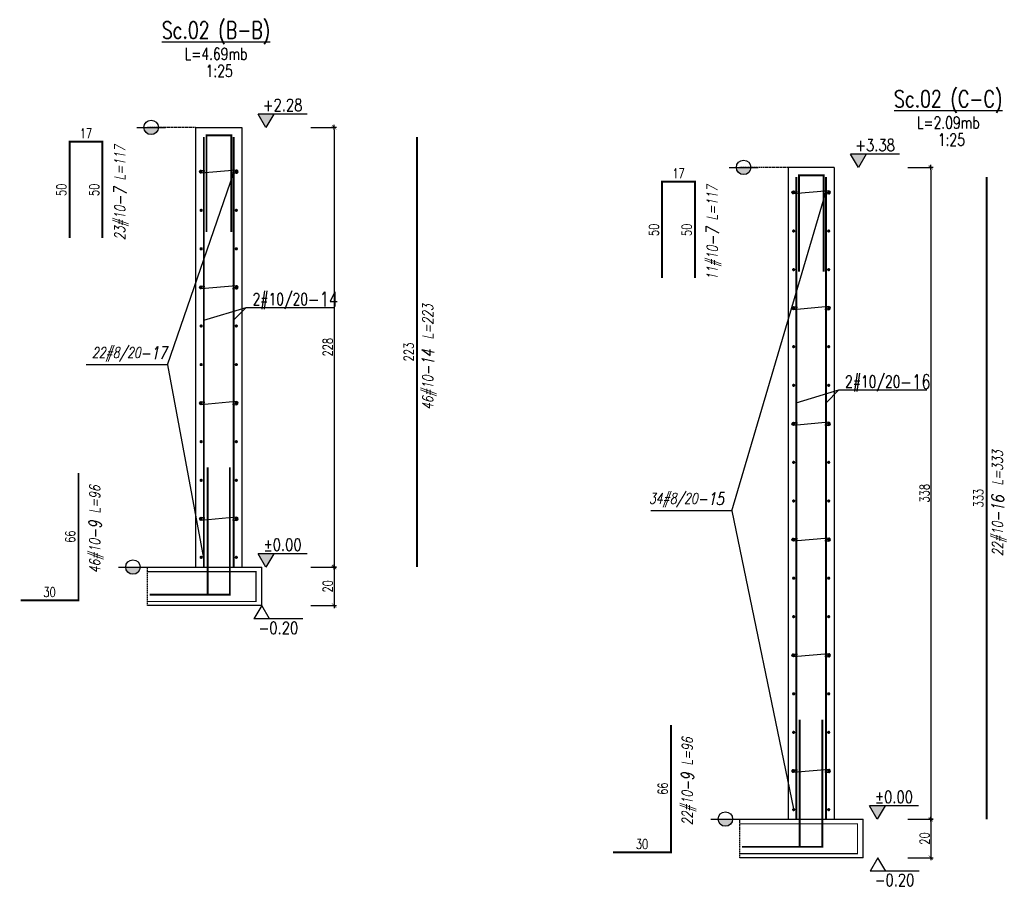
# Model space of a CAD drawing. Header units: millimetres. Extents: x 136919 to 160325, y -19528 to -8134.
# Tile 21 of 22: x 158676 to 159187, y -10913 to -10463. Entities that reach past the tile are written whole.
import ezdxf
from ezdxf.enums import TextEntityAlignment as Align

# ---------------------------------------------------------------- set-up
doc = ezdxf.new("R2010")
doc.units = ezdxf.units.MM
doc.header["$LTSCALE"] = 0.1
doc.linetypes.add('HIDDEN', pattern=[9.525, 6.35, -3.175])
for name, color, linetype in [('tkd_eska', 7, 'Continuous'), ('tkd_koty', 1, 'Continuous'), ('tkd_obrys', 3, 'Continuous'), ('tkd_opis_sztuki', 7, 'Continuous'), ('tkd_opisy_zbr', 7, 'Continuous'), ('tkd_opisy_zbr_wykaz', 7, 'Continuous'), ('tkd_pomoce', 7, 'Continuous'), ('tkd_przerwy_robocze', 60, 'Continuous'), ('tkd_przerywane', 8, 'HIDDEN'), ('tkd_wym', 1, 'Continuous'), ('tkd_zbrojenie', 6, 'Continuous'), ('tkd_żelbet0', 4, 'Continuous')]:
    doc.layers.add(name, color=color, linetype=linetype)
doc.styles.add('TKD_1TXT', font='simplex.shx', dxfattribs={"width": 0.75, "height": 0.25})
doc.styles.add('TKD_2TXT', font='romand.shx', dxfattribs={"width": 0.75, "height": 0.25})
doc.styles.add('tkd_txt0', font='simplex.shx', dxfattribs={"width": 0.75})
doc.styles.add('tkd_zbr1', font='simplex.shx', dxfattribs={"width": 0.75})
doc.styles.add('TXT25', font='simplex.shx', dxfattribs={"width": 0.8})
doc.dimstyles.new('tkd_1-25cm[cm]', dxfattribs={"dimtxt": 5, "dimasz": 1.25, "dimexe": 0, "dimexo": 5, "dimgap": 0.75, "dimtad": 1, "dimdec": 0, "dimdsep": 46, "dimtxsty": 'tkd_txt0', "dimblk": 'tkd_dim_arrow', "dimcen": 0.09, "dimclrd": 1, "dimclrt": 7, "dimadec": 0, "dimazin": 0, "dimtfac": 1, "dimtdec": 0, "dimtix": 1, "dimtmove": 1, "dimatfit": 3, "dimfxl": 12, "dimfxlon": 1, "dimtvp": 0.02, "dimtolj": 1, "dimtzin": 0, "dimarcsym": 0})
doc.dimstyles.new('tkd_segmenty 1_25cm', dxfattribs={"dimtxt": 5, "dimasz": 40, "dimexe": 0, "dimexo": 0, "dimgap": 1.75, "dimtad": 1, "dimdec": 0, "dimtxsty": 'tkd_zbr1', "dimblk": 'NONE', "dimcen": 2.5, "dimse1": 1, "dimse2": 1, "dimsd1": 1, "dimsd2": 1, "dimclrt": 7, "dimadec": 0, "dimazin": 0, "dimtfac": 1, "dimtdec": 1, "dimtix": 1, "dimtmove": 2, "dimatfit": 3, "dimfxl": 1, "dimtvp": 0.02, "dimarcsym": 0})

# ---------------------------------------------------------------- blocks, each defined once
blk = doc.blocks.new('tkd_dim_arrow')
for p, q in [((-1, 0), (1, 0)), ((0, -1), (0, 1))]:
    blk.add_line(p, q)
at = {"const_width": 0.2}
blk.add_lwpolyline([(-0.9, -0.9), (0.9, 0.9)], dxfattribs=at)
blk = doc.blocks.new('*D2729')
at = {"layer": 'DEFPOINTS', "color": 0, "transparency": 16777216}
for p in [(158791.24, -10519.18), (158791.24, -10747.18), (158839.07, -10747.18)]:
    blk.add_point(p, dxfattribs=at)
at = {"layer": 'tkd_wym', "color": 0, "lineweight": -2, "transparency": 16777216}
for p, q in [((158827.07, -10519.18), (158839.07, -10519.18)), ((158827.07, -10747.18), (158839.07, -10747.18))]:
    blk.add_line(p, q, dxfattribs=at)
at = {"layer": 'tkd_wym', "color": 1, "lineweight": -2, "transparency": 16777216}
blk.add_line((158839.07, -10520.43), (158839.07, -10745.93), dxfattribs=at)
at = {"layer": 'tkd_wym', "color": 1, "lineweight": -2, "transparency": 16777216, "xscale": 1.25, "yscale": 1.25, "zscale": 1.25}
for p, rotation in [((158839.07, -10519.18), 90), ((158839.07, -10747.18), 270)]:
    blk.add_blockref('tkd_dim_arrow', p, dxfattribs=dict(at, rotation=rotation))
at = {"layer": 'tkd_wym', "color": 7, "transparency": 16777216, "insert": (158835.82, -10633.18), "char_height": 5, "attachment_point": 5, "rotation": 90, "style": 'tkd_txt0'}
blk.add_mtext('\\A1;228', dxfattribs=at)
blk = doc.blocks.new('*D2730')
at = {"layer": 'DEFPOINTS', "color": 0, "transparency": 16777216}
for p in [(158791.24, -10747.18), (158791.24, -10767.18), (158839.07, -10767.18)]:
    blk.add_point(p, dxfattribs=at)
at = {"layer": 'tkd_wym', "color": 0, "lineweight": -2, "transparency": 16777216}
for p, q in [((158827.07, -10747.18), (158839.07, -10747.18)), ((158827.07, -10767.18), (158839.07, -10767.18))]:
    blk.add_line(p, q, dxfattribs=at)
at = {"layer": 'tkd_wym', "color": 1, "lineweight": -2, "transparency": 16777216}
blk.add_line((158839.07, -10748.43), (158839.07, -10765.93), dxfattribs=at)
at = {"layer": 'tkd_wym', "color": 1, "lineweight": -2, "transparency": 16777216, "xscale": 1.25, "yscale": 1.25, "zscale": 1.25}
for p, rotation in [((158839.07, -10747.18), 90), ((158839.07, -10767.18), 270)]:
    blk.add_blockref('tkd_dim_arrow', p, dxfattribs=dict(at, rotation=rotation))
at = {"layer": 'tkd_wym', "color": 7, "transparency": 16777216, "insert": (158835.82, -10757.18), "char_height": 5, "attachment_point": 5, "rotation": 90, "style": 'tkd_txt0'}
blk.add_mtext('\\A1;20', dxfattribs=at)
blk = doc.blocks.new('tkd_kota1')
blk.add_hatch(color=256).paths.add_polyline_path([(0, 0), (0.162, 0.276), (-0.162, 0.276)])
for p, q in [((0.854, 0.276), (-0.162, 0.276)), ((0, 0), (-0.162, 0.276)), ((0.162, 0.276), (0, 0))]:
    blk.add_line(p, q)
at = {"color": 7, "style": 'TXT25', "width": 0.8}
blk.add_attdef('%%P10.00', text='', height=0.25, dxfattribs=at).set_placement((0.346, 0.462), align=Align.MIDDLE_CENTER)
blk = doc.blocks.new('*D2731')
at = {"layer": 'DEFPOINTS', "color": 0, "transparency": 16777216}
for p in [(158882.05, -10524.18), (158882.05, -10747.18), (158882.05, -10747.18)]:
    blk.add_point(p, dxfattribs=at)
at = {"layer": 'tkd_opisy_zbr', "color": 7, "transparency": 16777216, "insert": (158877.8, -10635.68), "char_height": 5, "attachment_point": 5, "rotation": 90, "style": 'tkd_zbr1'}
blk.add_mtext('223', dxfattribs=at)
blk = doc.blocks.new('_None')
blk = doc.blocks.new('tkd_zbr_wykaz')
at = {"style": 'TKD_1TXT', "oblique": 12, "width": 0.75}
blk.add_attdef('OPIS', text='', height=0.22, dxfattribs=at).set_placement((-0.488, 0.015), align=Align.RIGHT)
at = {"style": 'TKD_1TXT', "oblique": 12, "width": 0.75, "flags": 1}
for tag in ['KOMENTARZ', 'SREDNICA', 'STAL', 'SZT', 'TYP', 'G', 'H', 'A', 'D', 'C', 'B', 'K', 'E', 'F', 'I']:
    blk.add_attdef(tag, text='', height=0.22, dxfattribs=at).set_placement((0.475, 0.015), align=Align.RIGHT)
at = {"color": 3, "style": 'TKD_2TXT', "oblique": 12, "width": 0.75}
blk.add_attdef('NR', (-0.498, -0.011), '', height=0.26, dxfattribs=at)
at = {"style": 'TKD_1TXT', "oblique": 12, "width": 0.75}
blk.add_attdef('UWAGI', (0.035, 0.015), '', height=0.22, dxfattribs=at)
blk = doc.blocks.new('tkd_opis_zbr1')
at = {"style": 'TKD_1TXT', "width": 0.75}
blk.add_attdef('2#12', text='', height=0.25, dxfattribs=at).set_placement((-0.01, 0.048), align=Align.RIGHT)
at = {"color": 2, "style": 'TKD_2TXT', "width": 0.75}
blk.add_attdef('-012', (-0.02, 0.022), '', height=0.3, dxfattribs=at)
at = {"style": 'TKD_1TXT', "width": 0.75}
blk.add_attdef('UWAGI', text='', height=0.25, dxfattribs=at).set_placement((0.056, -0.301), align=Align.CENTER)
blk = doc.blocks.new('tkd_rebar')
h = blk.add_hatch(color=256)
h.paths.add_polyline_path([(0.35, 0.35, 0.414214), (-0.35, 0.35), (0, 0)])
h.paths.add_polyline_path([(0.35, 0.35), (0, 0), (0.35, -0.35, 0.198912), (0.5, 0, 0.198912)])
h.paths.add_polyline_path([(0, 0), (-0.35, 0.35, 0.198912), (-0.5, 0, 0.198912), (-0.35, -0.35)])
h.paths.add_polyline_path([(0, 0), (-0.35, -0.35, 0.414214), (0.35, -0.35)])
blk.add_circle((0, 0), 0.5)
for p in [(-0.5, 0), (-0.35, 0.35), (0, 0.5), (0.35, 0.35), (0.5, 0), (-0.35, -0.35), (0, -0.5), (0.35, -0.35)]:
    blk.add_point(p)
blk = doc.blocks.new('*D2732')
at = {"layer": 'DEFPOINTS', "color": 0, "transparency": 16777216}
for p in [(158701.92, -10526.6), (158701.92, -10526.6), (158701.92, -10576.6)]:
    blk.add_point(p, dxfattribs=at)
at = {"layer": 'tkd_opisy_zbr', "color": 7, "transparency": 16777216, "insert": (158697.67, -10551.6), "char_height": 5, "attachment_point": 5, "rotation": 90, "style": 'tkd_zbr1'}
blk.add_mtext('50', dxfattribs=at)
blk = doc.blocks.new('*D2733')
at = {"layer": 'DEFPOINTS', "color": 0, "transparency": 16777216}
for p in [(158701.92, -10526.6), (158718.92, -10526.6), (158718.92, -10526.6)]:
    blk.add_point(p, dxfattribs=at)
at = {"layer": 'tkd_opisy_zbr', "color": 7, "transparency": 16777216, "insert": (158710.42, -10522.35), "char_height": 5, "attachment_point": 5, "style": 'tkd_zbr1'}
blk.add_mtext('17', dxfattribs=at)
blk = doc.blocks.new('*D2734')
at = {"layer": 'DEFPOINTS', "color": 0, "transparency": 16777216}
for p in [(158718.92, -10526.6), (158718.92, -10576.6), (158718.92, -10576.6)]:
    blk.add_point(p, dxfattribs=at)
at = {"layer": 'tkd_opisy_zbr', "color": 7, "transparency": 16777216, "insert": (158714.67, -10551.6), "char_height": 5, "attachment_point": 5, "rotation": 90, "style": 'tkd_zbr1'}
blk.add_mtext('50', dxfattribs=at)
blk = doc.blocks.new('tkd_opis_sztuki_035')
at = {"color": 2, "style": 'TKD_2TXT', "width": 0.75}
blk.add_attdef('NAZWA', text='', height=0.35, dxfattribs=at).set_placement((0.033, 0.463), align=Align.CENTER)
at = {"color": 7, "style": 'TKD_1TXT', "width": 0.75}
blk.add_attdef('SZTUK', (0.853, 0.516), '', height=0.25, dxfattribs=at)
for tag, p in [('UWAGA1', (0.033, 0.02)), ('UWAGA2', (0.033, -0.334)), ('UWAGA3', (0.033, -0.682))]:
    blk.add_attdef(tag, text='', height=0.25, dxfattribs=at).set_placement(p, align=Align.CENTER)
blk = doc.blocks.new('*D2735')
at = {"layer": 'DEFPOINTS', "color": 0, "transparency": 16777216}
for p in [(158676.52, -10764.42), (158706.52, -10764.42), (158706.52, -10764.42)]:
    blk.add_point(p, dxfattribs=at)
at = {"layer": 'tkd_opisy_zbr', "color": 7, "transparency": 16777216, "insert": (158691.52, -10760.17), "char_height": 5, "attachment_point": 5, "style": 'tkd_zbr1'}
blk.add_mtext('30', dxfattribs=at)
blk = doc.blocks.new('*D2736')
at = {"layer": 'DEFPOINTS', "color": 0, "transparency": 16777216}
for p in [(158706.52, -10698.42), (158706.52, -10698.42), (158706.52, -10764.42)]:
    blk.add_point(p, dxfattribs=at)
at = {"layer": 'tkd_opisy_zbr', "color": 7, "transparency": 16777216, "insert": (158702.27, -10731.42), "char_height": 5, "attachment_point": 5, "rotation": 90, "style": 'tkd_zbr1'}
blk.add_mtext('66', dxfattribs=at)
blk = doc.blocks.new('tkd_przerwa_robocza')
blk.add_hatch(color=256).paths.add_polyline_path([(0.15, 0), (-0.15, 0, 1)])
blk.add_line((-0.3, 0), (0.3, 0))
blk.add_circle((0, 0), 0.15)
blk = doc.blocks.new('tkd_kota2')
for p, q in [((0.854, 0.276), (-0.162, 0.276)), ((0, 0), (-0.162, 0.276)), ((0.162, 0.276), (0, 0))]:
    blk.add_line(p, q)
at = {"color": 7, "style": 'TXT25', "width": 0.8}
blk.add_attdef('%%P10.00', text='', height=0.25, dxfattribs=at).set_placement((0.346, 0.462), align=Align.MIDDLE_CENTER)
blk = doc.blocks.new('*D2737')
at = {"layer": 'DEFPOINTS', "color": 0, "transparency": 16777216}
for p in [(159098.55, -10539.93), (159098.55, -10877.93), (159148.62, -10877.93)]:
    blk.add_point(p, dxfattribs=at)
at = {"layer": 'tkd_wym', "color": 0, "lineweight": -2, "transparency": 16777216}
for p, q in [((159136.62, -10539.93), (159148.62, -10539.93)), ((159136.62, -10877.93), (159148.62, -10877.93))]:
    blk.add_line(p, q, dxfattribs=at)
at = {"layer": 'tkd_wym', "color": 1, "lineweight": -2, "transparency": 16777216}
blk.add_line((159148.62, -10541.18), (159148.62, -10876.68), dxfattribs=at)
at = {"layer": 'tkd_wym', "color": 1, "lineweight": -2, "transparency": 16777216, "xscale": 1.25, "yscale": 1.25, "zscale": 1.25}
for p, rotation in [((159148.62, -10539.93), 90), ((159148.62, -10877.93), 270)]:
    blk.add_blockref('tkd_dim_arrow', p, dxfattribs=dict(at, rotation=rotation))
at = {"layer": 'tkd_wym', "color": 7, "transparency": 16777216, "insert": (159145.37, -10708.93), "char_height": 5, "attachment_point": 5, "rotation": 90, "style": 'tkd_txt0'}
blk.add_mtext('\\A1;338', dxfattribs=at)
blk = doc.blocks.new('*D2738')
at = {"layer": 'DEFPOINTS', "color": 0, "transparency": 16777216}
for p in [(159098.55, -10877.93), (159098.55, -10897.93), (159148.62, -10897.93)]:
    blk.add_point(p, dxfattribs=at)
at = {"layer": 'tkd_wym', "color": 0, "lineweight": -2, "transparency": 16777216}
for p, q in [((159136.62, -10877.93), (159148.62, -10877.93)), ((159136.62, -10897.93), (159148.62, -10897.93))]:
    blk.add_line(p, q, dxfattribs=at)
at = {"layer": 'tkd_wym', "color": 1, "lineweight": -2, "transparency": 16777216}
blk.add_line((159148.62, -10879.18), (159148.62, -10896.68), dxfattribs=at)
at = {"layer": 'tkd_wym', "color": 1, "lineweight": -2, "transparency": 16777216, "xscale": 1.25, "yscale": 1.25, "zscale": 1.25}
for p, rotation in [((159148.62, -10877.93), 90), ((159148.62, -10897.93), 270)]:
    blk.add_blockref('tkd_dim_arrow', p, dxfattribs=dict(at, rotation=rotation))
at = {"layer": 'tkd_wym', "color": 7, "transparency": 16777216, "insert": (159145.37, -10887.93), "char_height": 5, "attachment_point": 5, "rotation": 90, "style": 'tkd_txt0'}
blk.add_mtext('\\A1;20', dxfattribs=at)
blk = doc.blocks.new('*D2739')
at = {"layer": 'DEFPOINTS', "color": 0, "transparency": 16777216}
for p in [(159177.58, -10544.93), (159177.58, -10877.93), (159177.58, -10877.93)]:
    blk.add_point(p, dxfattribs=at)
at = {"layer": 'tkd_opisy_zbr', "color": 7, "transparency": 16777216, "insert": (159173.33, -10711.43), "char_height": 5, "attachment_point": 5, "rotation": 90, "style": 'tkd_zbr1'}
blk.add_mtext('333', dxfattribs=at)
blk = doc.blocks.new('*D2740')
at = {"layer": 'DEFPOINTS', "color": 0, "transparency": 16777216}
for p in [(159009.23, -10547.34), (159009.23, -10547.34), (159009.23, -10597.34)]:
    blk.add_point(p, dxfattribs=at)
at = {"layer": 'tkd_opisy_zbr', "color": 7, "transparency": 16777216, "insert": (159004.98, -10572.34), "char_height": 5, "attachment_point": 5, "rotation": 90, "style": 'tkd_zbr1'}
blk.add_mtext('50', dxfattribs=at)
blk = doc.blocks.new('*D2741')
at = {"layer": 'DEFPOINTS', "color": 0, "transparency": 16777216}
for p in [(159009.23, -10547.34), (159026.23, -10547.34), (159026.23, -10547.34)]:
    blk.add_point(p, dxfattribs=at)
at = {"layer": 'tkd_opisy_zbr', "color": 7, "transparency": 16777216, "insert": (159017.73, -10543.09), "char_height": 5, "attachment_point": 5, "style": 'tkd_zbr1'}
blk.add_mtext('17', dxfattribs=at)
blk = doc.blocks.new('*D2742')
at = {"layer": 'DEFPOINTS', "color": 0, "transparency": 16777216}
for p in [(159026.23, -10547.34), (159026.23, -10597.34), (159026.23, -10597.34)]:
    blk.add_point(p, dxfattribs=at)
at = {"layer": 'tkd_opisy_zbr', "color": 7, "transparency": 16777216, "insert": (159021.98, -10572.34), "char_height": 5, "attachment_point": 5, "rotation": 90, "style": 'tkd_zbr1'}
blk.add_mtext('50', dxfattribs=at)
blk = doc.blocks.new('*D2743')
at = {"layer": 'DEFPOINTS', "color": 0, "transparency": 16777216}
for p in [(158983.83, -10895.09), (159013.83, -10895.09), (159013.83, -10895.09)]:
    blk.add_point(p, dxfattribs=at)
at = {"layer": 'tkd_opisy_zbr', "color": 7, "transparency": 16777216, "insert": (158998.83, -10890.84), "char_height": 5, "attachment_point": 5, "style": 'tkd_zbr1'}
blk.add_mtext('30', dxfattribs=at)
blk = doc.blocks.new('*D2744')
at = {"layer": 'DEFPOINTS', "color": 0, "transparency": 16777216}
for p in [(159013.83, -10829.09), (159013.83, -10829.09), (159013.83, -10895.09)]:
    blk.add_point(p, dxfattribs=at)
at = {"layer": 'tkd_opisy_zbr', "color": 7, "transparency": 16777216, "insert": (159009.58, -10862.09), "char_height": 5, "attachment_point": 5, "rotation": 90, "style": 'tkd_zbr1'}
blk.add_mtext('66', dxfattribs=at)

msp = doc.modelspace()

# ---------------------------------------------------------------- linework, layer by layer
at = {"layer": 'tkd_eska', "color": 5}
for points in [[(158786.41, -10542.7), (158788.34, -10542.98, 1.156786), (158788.34, -10541.38), (158770.14, -10542.98, -1.091769), (158770.14, -10541.38), (158772.07, -10541.67)], [(159093.72, -10553.45), (159095.65, -10553.73, 1.156786), (159095.65, -10552.13), (159077.45, -10553.73, -1.091769), (159077.45, -10552.13), (159079.38, -10552.41)], [(158786.41, -10602.7), (158788.34, -10602.98, 1.156786), (158788.34, -10601.38), (158770.14, -10602.98, -1.091769), (158770.14, -10601.38), (158772.07, -10601.67)], [(159093.72, -10613.45), (159095.65, -10613.73, 1.156786), (159095.65, -10612.13), (159077.45, -10613.73, -1.091769), (159077.45, -10612.13), (159079.38, -10612.41)], [(158786.41, -10662.7), (158788.34, -10662.98, 1.156786), (158788.34, -10661.38), (158770.14, -10662.98, -1.091769), (158770.14, -10661.38), (158772.07, -10661.67)], [(159093.72, -10673.45), (159095.65, -10673.73, 1.156786), (159095.65, -10672.13), (159077.45, -10673.73, -1.091769), (159077.45, -10672.13), (159079.38, -10672.41)], [(158786.41, -10722.7), (158788.34, -10722.98, 1.156786), (158788.34, -10721.38), (158770.14, -10722.98, -1.091769), (158770.14, -10721.38), (158772.07, -10721.67)], [(159093.72, -10733.45), (159095.65, -10733.73, 1.156786), (159095.65, -10732.13), (159077.45, -10733.73, -1.091769), (159077.45, -10732.13), (159079.38, -10732.41)], [(159093.72, -10793.45), (159095.65, -10793.73, 1.156786), (159095.65, -10792.13), (159077.45, -10793.73, -1.091769), (159077.45, -10792.13), (159079.38, -10792.41)], [(159093.72, -10853.45), (159095.65, -10853.73, 1.156786), (159095.65, -10852.13), (159077.45, -10853.73, -1.091769), (159077.45, -10852.13), (159079.38, -10852.41)]]:
    msp.add_lwpolyline(points, format="xyb", dxfattribs=at)
at = {"layer": 'tkd_obrys'}
for p, q in [((158742.24, -10747.18), (158801.58, -10747.18)), ((158801.58, -10767.18), (158801.58, -10747.18)), ((158801.58, -10767.18), (158742.24, -10767.18)), ((159049.55, -10877.93), (159113.55, -10877.93)), ((159113.55, -10897.93), (159113.55, -10877.93)), ((159113.55, -10897.93), (159049.55, -10897.93))]:
    msp.add_line(p, q, dxfattribs=at)
at = {"layer": 'tkd_opisy_zbr'}
for p, q in [((158771.54, -10619.21), (158793.57, -10612.58)), ((158786.94, -10619.21), (158793.57, -10612.58)), ((158793.57, -10612.58), (158839.19, -10612.58)), ((159078.85, -10661.98), (159100.88, -10655.35)), ((159094.25, -10661.98), (159100.88, -10655.35)), ((159100.88, -10655.35), (159146.5, -10655.35))]:
    msp.add_line(p, q, dxfattribs=at)
at = {"layer": 'tkd_pomoce'}
for p, q in [((158752.63, -10642.24), (158787.09, -10542.58)), ((159045.39, -10717.98), (159094.25, -10552.25)), ((158752.63, -10642.24), (158710.58, -10642.24)), ((158752.63, -10642.24), (158710.58, -10642.24)), ((158752.63, -10642.24), (158771.36, -10742.58)), ((159045.39, -10717.98), (159003.34, -10717.98)), ((159045.39, -10717.98), (159003.34, -10717.98)), ((159045.39, -10717.98), (159077.35, -10872.54))]:
    msp.add_line(p, q, dxfattribs=at)
at = {"layer": 'tkd_przerywane'}
for p, q in [((158767.24, -10519.18), (158742.24, -10519.18)), ((159074.55, -10539.93), (159049.55, -10539.93)), ((158742.24, -10767.18), (158742.24, -10747.18)), ((159049.55, -10897.93), (159049.55, -10877.93))]:
    msp.add_line(p, q, dxfattribs=at)
at = {"layer": 'tkd_przerywane', "const_width": 0.6}
for points in [[(158742.21, -10749.6), (158798.58, -10749.6), (158798.58, -10765.06), (158742.24, -10765.06)], [(159049.55, -10880.35), (159110.55, -10880.35), (159110.55, -10895.81), (159049.55, -10895.81)]]:
    msp.add_lwpolyline(points, dxfattribs=at)
at = {"layer": 'tkd_zbrojenie', "const_width": 1}
for points in [[(158771.54, -10747.18), (158771.54, -10524.18)], [(158786.94, -10747.18), (158786.94, -10524.18)], [(158882.05, -10524.18), (158882.05, -10747.18)], [(159078.85, -10877.93), (159078.85, -10544.93)], [(159094.25, -10877.93), (159094.25, -10544.93)], [(159177.58, -10544.93), (159177.58, -10877.93)]]:
    msp.add_lwpolyline(points, dxfattribs=at)
at = {"layer": 'tkd_zbrojenie', "color": 2, "const_width": 1}
for points in [[(158772.91, -10573.36), (158772.91, -10523.36), (158785.75, -10523.36), (158785.75, -10573.36)], [(158701.92, -10576.6), (158701.92, -10526.6), (158718.92, -10526.6), (158718.92, -10576.6)], [(159080.22, -10594.1), (159080.22, -10544.1), (159093.06, -10544.1), (159093.06, -10594.1)], [(159009.23, -10597.34), (159009.23, -10547.34), (159026.23, -10547.34), (159026.23, -10597.34)]]:
    msp.add_lwpolyline(points, dxfattribs=at)
at = {"layer": 'tkd_zbrojenie', "color": 1, "const_width": 1}
for points in [[(158676.52, -10764.42), (158706.52, -10764.42), (158706.52, -10698.42)], [(158743.51, -10761.52), (158773.51, -10761.52), (158773.51, -10695.52)], [(158755.01, -10761.52), (158785.01, -10761.52), (158785.01, -10695.52)], [(159050.64, -10892.27), (159080.64, -10892.27), (159080.64, -10826.27)], [(159062.37, -10892.27), (159092.37, -10892.27), (159092.37, -10826.27)], [(158983.83, -10895.09), (159013.83, -10895.09), (159013.83, -10829.09)]]:
    msp.add_lwpolyline(points, dxfattribs=at)
at = {"layer": 'tkd_żelbet0'}
for p, q in [((158767.24, -10519.18), (158767.24, -10747.18)), ((158767.24, -10519.18), (158791.24, -10519.18)), ((158791.24, -10519.18), (158791.24, -10747.18)), ((159074.55, -10539.93), (159074.55, -10877.93)), ((159098.55, -10539.93), (159074.55, -10539.93)), ((159098.55, -10539.93), (159098.55, -10877.93))]:
    msp.add_line(p, q, dxfattribs=at)

# ---------------------------------------------------------------- block references
at = {"layer": 'tkd_koty', "xscale": 25, "yscale": 25, "zscale": 25}
for p, values in [((158803.74, -10519.18), {'%%P10.00': '+2.28'}), ((159111.05, -10539.93), {'%%P10.00': '+3.38'}), ((158803.74, -10747.18), {'%%P10.00': '%%p0.00'}), ((159120.85, -10877.93), {'%%P10.00': '%%p0.00'})]:
    msp.add_blockref('tkd_kota1', p, dxfattribs=at).add_auto_attribs(values)
at = {"layer": 'tkd_koty'}
ref = msp.add_blockref('tkd_kota2', (158801.58, -10767.18), dxfattribs=dict(at, xscale=-25, yscale=25, zscale=25, rotation=180))
ref.add_attrib('%%P10.00', '-0.20', dxfattribs={"layer": '0', "color": 7, "height": 6.25, "style": 'TXT25', "width": 0.8}).set_placement((158810.22, -10778.74), align=Align.MIDDLE_CENTER)
ref = msp.add_blockref('tkd_kota2', (159121.14, -10897.93), dxfattribs=dict(at, xscale=-25, yscale=25, zscale=25, rotation=180))
ref.add_attrib('%%P10.00', '-0.20', dxfattribs={"layer": '0', "color": 7, "height": 6.25, "style": 'TXT25', "width": 0.8}).set_placement((159129.78, -10909.49), align=Align.MIDDLE_CENTER)
at = {"layer": 'tkd_opis_sztuki'}
ref = msp.add_blockref('tkd_opis_sztuki_035', (158777.05, -10484.71), dxfattribs=dict(at, xscale=25, yscale=25, zscale=25))
ref.add_attrib('NAZWA', '%%uSc.02 (B-B)', dxfattribs={"layer": '0', "color": 2, "height": 8.75, "style": 'TKD_2TXT', "width": 0.75}).set_placement((158777.88, -10473.13), align=Align.CENTER)
ref.add_attrib('UWAGA1', 'L=4.69mb', dxfattribs={"layer": '0', "color": 7, "height": 6.25, "style": 'TKD_1TXT', "width": 0.75}).set_placement((158777.88, -10484.21), align=Align.CENTER)
ref.add_attrib('UWAGA2', ' 1:25', dxfattribs={"layer": '0', "color": 7, "height": 6.25, "style": 'TKD_1TXT', "width": 0.75}).set_placement((158777.88, -10493.06), align=Align.CENTER)
ref = msp.add_blockref('tkd_opis_sztuki_035', (159156.82, -10520.34), dxfattribs=dict(at, xscale=25, yscale=25, zscale=25))
ref.add_attrib('NAZWA', '%%uSc.02 (C-C)', dxfattribs={"layer": '0', "color": 2, "height": 8.75, "style": 'TKD_2TXT', "width": 0.75}).set_placement((159157.65, -10508.76), align=Align.CENTER)
ref.add_attrib('UWAGA1', 'L=2.09mb', dxfattribs={"layer": '0', "color": 7, "height": 6.25, "style": 'TKD_1TXT', "width": 0.75}).set_placement((159157.65, -10519.85), align=Align.CENTER)
ref.add_attrib('UWAGA2', ' 1:25', dxfattribs={"layer": '0', "color": 7, "height": 6.25, "style": 'TKD_1TXT', "width": 0.75}).set_placement((159157.65, -10528.7), align=Align.CENTER)
at = {"layer": 'tkd_opisy_zbr', "xscale": 25, "yscale": 25, "zscale": 25, "rotation": 90}
for p, values in [((158731.07, -10547.61), {'OPIS': '23#10', 'NR': '-7', 'UWAGI': 'L=117'}), ((159038.39, -10568.36), {'OPIS': '11#10', 'NR': '-7', 'UWAGI': 'L=117'}), ((158718.1, -10720.37), {'OPIS': '46#10', 'NR': '-9', 'UWAGI': 'L=96'}), ((159025.41, -10851.04), {'OPIS': '22#10', 'NR': '-9', 'UWAGI': 'L=96'})]:
    msp.add_blockref('tkd_zbr_wykaz', p, dxfattribs=at).add_auto_attribs(values)
at = {"layer": 'tkd_opisy_zbr', "xscale": 25, "yscale": 25, "zscale": 25}
for p, values in [((158825.81, -10612.58), {'2#12': '2#10/20', '-012': '-14'}), ((159133.12, -10655.35), {'2#12': '2#10/20', '-012': '-16'})]:
    msp.add_blockref('tkd_opis_zbr1', p, dxfattribs=at).add_auto_attribs(values)
at = {"layer": 'tkd_opisy_zbr_wykaz', "xscale": 25, "yscale": 25, "zscale": 25, "rotation": 90}
for p, values in [((158890.8, -10635.68), {'OPIS': '46#10', 'NR': '-14', 'UWAGI': '  L=223'}), ((159186.33, -10711.43), {'OPIS': '22#10', 'NR': '-16', 'UWAGI': '  L=333'})]:
    msp.add_blockref('tkd_zbr_wykaz', p, dxfattribs=at).add_auto_attribs(values)
at = {"layer": 'tkd_opisy_zbr_wykaz', "xscale": 25, "yscale": 25, "zscale": 25}
for p, values in [((158750.99, -10639.11), {'OPIS': '22#8/20', 'NR': '-17'}), ((159039.92, -10714.7), {'OPIS': '34#8/20', 'NR': '-15'})]:
    msp.add_blockref('tkd_zbr_wykaz', p, dxfattribs=at).add_auto_attribs(values)
at = {"layer": 'tkd_przerwy_robocze', "xscale": 25, "yscale": 25, "zscale": 25}
for p in [(158744.2, -10519.18), (159051.51, -10539.93), (158734.74, -10747.18), (159042.05, -10877.85)]:
    msp.add_blockref('tkd_przerwa_robocza', p, dxfattribs=at)
at = {"layer": 'tkd_zbrojenie', "xscale": 0.8, "yscale": 0.8, "zscale": 0.8}
for p in [(158770.14, -10542.18), (158788.34, -10542.18), (159077.45, -10552.93), (159095.65, -10552.93), (158770.14, -10562.18), (158788.34, -10562.18), (159077.45, -10572.93), (159095.65, -10572.93), (158770.14, -10582.18), (158788.34, -10582.18), (159077.45, -10592.93), (159095.65, -10592.93), (158770.14, -10602.18), (158788.34, -10602.18), (159077.45, -10612.93), (159095.65, -10612.93), (158770.14, -10622.18), (158788.34, -10622.18), (159077.45, -10632.93), (159095.65, -10632.93), (158770.14, -10642.18), (158788.34, -10642.18), (159077.45, -10652.93), (159095.65, -10652.93), (158770.14, -10662.18), (158788.34, -10662.18), (159077.45, -10672.93), (159095.65, -10672.93), (158770.14, -10682.18), (158788.34, -10682.18), (159077.45, -10692.93), (159095.65, -10692.93), (158770.14, -10702.18), (158788.34, -10702.18), (159077.45, -10712.93), (159095.65, -10712.93), (158770.14, -10722.18), (158788.34, -10722.18), (159077.45, -10732.93), (159095.65, -10732.93), (158770.14, -10742.18), (158788.34, -10742.18), (159077.45, -10752.93), (159095.65, -10752.93), (159077.45, -10772.93), (159095.65, -10772.93), (159077.45, -10792.93), (159095.65, -10792.93), (159077.45, -10812.93), (159095.65, -10812.93), (159077.45, -10832.93), (159095.65, -10832.93), (159077.45, -10852.93), (159095.65, -10852.93), (159077.45, -10872.93), (159095.65, -10872.93)]:
    msp.add_blockref('tkd_rebar', p, dxfattribs=at)

# ---------------------------------------------------------------- dimensions: what is measured, and where the dimension line sits
at = {"layer": 'tkd_opisy_zbr'}
for p1, p2, picture, middle in [((158701.92, -10526.6), (158718.92, -10526.6), '*D2733', (158710.42, -10522.35)), ((158882.05, -10524.18), (158882.05, -10747.18), '*D2731', (158877.8, -10635.68)), ((158701.92, -10576.6), (158701.92, -10526.6), '*D2732', (158697.67, -10551.6)), ((158718.92, -10526.6), (158718.92, -10576.6), '*D2734', (158714.67, -10551.6)), ((159009.23, -10547.34), (159026.23, -10547.34), '*D2741', (159017.73, -10543.09)), ((159177.58, -10544.93), (159177.58, -10877.93), '*D2739', (159173.33, -10711.43)), ((159009.23, -10597.34), (159009.23, -10547.34), '*D2740', (159004.98, -10572.34)), ((159026.23, -10547.34), (159026.23, -10597.34), '*D2742', (159021.98, -10572.34)), ((158706.52, -10764.42), (158706.52, -10698.42), '*D2736', (158702.27, -10731.42)), ((158676.52, -10764.42), (158706.52, -10764.42), '*D2735', (158691.52, -10760.17)), ((159013.83, -10895.09), (159013.83, -10829.09), '*D2744', (159009.58, -10862.09)), ((158983.83, -10895.09), (159013.83, -10895.09), '*D2743', (158998.83, -10890.84))]:
    dim = msp.add_aligned_dim(p1=p1, p2=p2, distance=0, dimstyle='tkd_segmenty 1_25cm', dxfattribs=at)
    dim.commit()
    dim.dimension.update_dxf_attribs({"geometry": picture, "text_midpoint": middle})
at = {"layer": 'tkd_wym'}
for base, p1, p2, picture, middle in [((158839.07, -10747.18), (158791.24, -10519.18), (158791.24, -10747.18), '*D2729', (158835.82, -10633.18)), ((159148.62, -10877.93), (159098.55, -10539.93), (159098.55, -10877.93), '*D2737', (159145.37, -10708.93)), ((158839.07, -10767.18), (158791.24, -10747.18), (158791.24, -10767.18), '*D2730', (158835.82, -10757.18)), ((159148.62, -10897.93), (159098.55, -10877.93), (159098.55, -10897.93), '*D2738', (159145.37, -10887.93))]:
    dim = msp.add_linear_dim(base=base, p1=p1, p2=p2, angle=90, dimstyle='tkd_1-25cm[cm]', dxfattribs=at)
    dim.commit()
    dim.dimension.update_dxf_attribs({"geometry": picture, "text_midpoint": middle})

doc.saveas('drawing.dxf')
